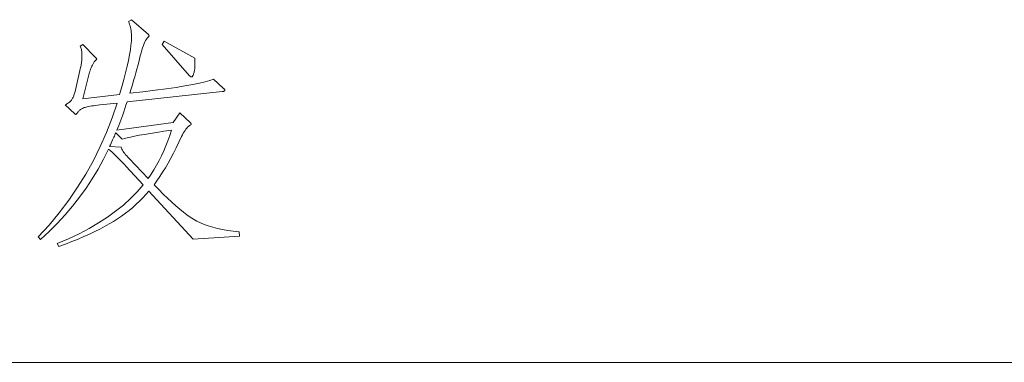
# Model space of a CAD drawing. Extents: x 0 to 1189, y 0 to 841.
# Tile 109 of 129: x 1082 to 1097, y 86 to 91. Entities that reach past the tile are written whole.
import ezdxf

# ---------------------------------------------------------------- set-up
doc = ezdxf.new("R2010")
doc.units = 0

msp = doc.modelspace()

# ---------------------------------------------------------------- linework, layer by layer
at = {"color": 7, "lineweight": 13}
msp.add_line((1169, 86), (989, 86), dxfattribs=at)
for points in [[(1085.516, 87.841), (1084.84, 87.8), (1084.195, 88.501), (1084.151, 88.451), (1084.106, 88.402), (1084.059, 88.354), (1084.011, 88.308), (1083.96, 88.263), (1083.908, 88.22), (1083.853, 88.177), (1083.797, 88.136), (1083.739, 88.097), (1083.679, 88.058), (1083.617, 88.021), (1083.55, 87.983), (1083.48, 87.946), (1083.406, 87.909), (1083.329, 87.872), (1083.247, 87.836), (1083.162, 87.8), (1083.073, 87.764), (1082.98, 87.728), (1082.883, 87.692), (1082.859, 87.734), (1083.022, 87.804), (1083.177, 87.878), (1083.323, 87.955), (1083.461, 88.036), (1083.59, 88.12), (1083.711, 88.207), (1083.824, 88.298), (1083.928, 88.392), (1084.024, 88.49), (1084.111, 88.591), (1083.865, 88.861), (1083.839, 88.89), (1083.813, 88.917), (1083.786, 88.944), (1083.761, 88.97), (1083.735, 88.996), (1083.709, 89.021), (1083.684, 89.045), (1083.659, 89.069), (1083.633, 89.092), (1083.608, 89.115), (1083.535, 88.967), (1083.455, 88.823), (1083.37, 88.682), (1083.28, 88.545), (1083.183, 88.411), (1083.081, 88.281), (1082.974, 88.154), (1082.86, 88.03), (1082.741, 87.91), (1082.616, 87.793), (1082.581, 87.831), (1082.739, 88.005), (1082.887, 88.185), (1083.026, 88.368), (1083.155, 88.557), (1083.275, 88.75), (1083.386, 88.948), (1083.487, 89.151), (1083.578, 89.359), (1083.661, 89.571), (1083.733, 89.788), (1083.48, 89.76), (1083.447, 89.756), (1083.416, 89.753), (1083.388, 89.749), (1083.362, 89.745), (1083.338, 89.741), (1083.316, 89.737), (1083.296, 89.733), (1083.279, 89.729), (1083.264, 89.724), (1083.251, 89.72), (1083.24, 89.715), (1083.229, 89.71), (1083.218, 89.705), (1083.209, 89.699), (1083.2, 89.694), (1083.191, 89.687), (1083.184, 89.681), (1083.177, 89.674), (1083.17, 89.667), (1083.164, 89.659), (1083.159, 89.652), (1083.154, 89.646), (1083.15, 89.64), (1083.145, 89.635), (1083.142, 89.631), (1083.138, 89.627), (1083.136, 89.625), (1083.133, 89.623), (1083.131, 89.621), (1083.13, 89.621), (1083.128, 89.621), (1083.127, 89.621), (1083.125, 89.622), (1083.124, 89.622), (1083.123, 89.623), (1083.121, 89.624), (1083.12, 89.624), (1083.118, 89.626), (1083.117, 89.627), (1083.116, 89.628), (1082.974, 89.76), (1082.987, 89.767), (1083, 89.774), (1083.011, 89.781), (1083.023, 89.789), (1083.033, 89.797), (1083.042, 89.805), (1083.051, 89.813), (1083.059, 89.821), (1083.066, 89.829), (1083.072, 89.838), (1083.078, 89.847), (1083.084, 89.857), (1083.089, 89.867), (1083.094, 89.878), (1083.099, 89.89), (1083.103, 89.902), (1083.108, 89.915), (1083.112, 89.928), (1083.116, 89.943), (1083.119, 89.958), (1083.199, 90.305), (1083.203, 90.321), (1083.206, 90.338), (1083.21, 90.355), (1083.212, 90.372), (1083.215, 90.389), (1083.216, 90.406), (1083.218, 90.423), (1083.219, 90.44), (1083.22, 90.457), (1083.22, 90.474), (1083.219, 90.492), (1083.219, 90.508), (1083.218, 90.524), (1083.216, 90.539), (1083.214, 90.554), (1083.211, 90.569), (1083.208, 90.582), (1083.204, 90.595), (1083.2, 90.608), (1083.195, 90.62), (1083.23, 90.644), (1083.414, 90.457), (1083.418, 90.453), (1083.422, 90.449), (1083.425, 90.446), (1083.427, 90.443), (1083.43, 90.44), (1083.432, 90.437), (1083.433, 90.435), (1083.434, 90.433), (1083.435, 90.431), (1083.435, 90.429), (1083.435, 90.428), (1083.434, 90.426), (1083.433, 90.425), (1083.432, 90.423), (1083.431, 90.422), (1083.429, 90.42), (1083.427, 90.418), (1083.425, 90.416), (1083.422, 90.414), (1083.419, 90.412), (1083.416, 90.409), (1083.412, 90.406), (1083.408, 90.401), (1083.404, 90.395), (1083.4, 90.389), (1083.395, 90.381), (1083.39, 90.372), (1083.384, 90.362), (1083.379, 90.351), (1083.372, 90.339), (1083.366, 90.327), (1083.361, 90.315), (1083.356, 90.304), (1083.351, 90.293), (1083.346, 90.283), (1083.342, 90.273), (1083.339, 90.264), (1083.336, 90.255), (1083.333, 90.246), (1083.331, 90.239), (1083.234, 89.85), (1083.768, 89.912), (1083.801, 90.025), (1083.83, 90.131), (1083.856, 90.231), (1083.879, 90.324), (1083.898, 90.41), (1083.914, 90.49), (1083.926, 90.564), (1083.934, 90.631), (1083.94, 90.691), (1083.941, 90.745), (1083.941, 90.771), (1083.94, 90.797), (1083.938, 90.821), (1083.935, 90.846), (1083.931, 90.869), (1083.926, 90.892), (1083.921, 90.914), (1083.915, 90.936), (1083.908, 90.957), (1083.9, 90.978), (1083.941, 91.005), (1084.188, 90.787), (1084.19, 90.785), (1084.191, 90.784), (1084.193, 90.782), (1084.194, 90.781), (1084.195, 90.779), (1084.196, 90.777), (1084.197, 90.775), (1084.198, 90.773), (1084.198, 90.771), (1084.198, 90.769), (1084.198, 90.767), (1084.197, 90.765), (1084.197, 90.763), (1084.195, 90.76), (1084.194, 90.758), (1084.192, 90.756), (1084.19, 90.753), (1084.187, 90.75), (1084.184, 90.748), (1084.181, 90.745), (1084.17, 90.734), (1084.159, 90.72), (1084.148, 90.702), (1084.137, 90.68), (1084.126, 90.655), (1084.115, 90.627), (1084.104, 90.594), (1084.093, 90.559), (1084.082, 90.519), (1084.071, 90.476), (1084.06, 90.43), (1084.048, 90.383), (1084.035, 90.333), (1084.021, 90.281), (1084.006, 90.228), (1083.99, 90.172), (1083.973, 90.115), (1083.955, 90.055), (1083.937, 89.993), (1083.917, 89.93), (1084.109, 89.952), (1084.286, 89.974), (1084.447, 89.995), (1084.592, 90.016), (1084.722, 90.037), (1084.836, 90.057), (1084.935, 90.077), (1085.018, 90.096), (1085.086, 90.116), (1085.138, 90.135), (1085.28, 90.006), (1085.285, 90.002), (1085.289, 89.998), (1085.293, 89.994), (1085.296, 89.991), (1085.299, 89.987), (1085.301, 89.984), (1085.302, 89.98), (1085.304, 89.977), (1085.304, 89.974), (1085.305, 89.971), (1085.304, 89.969), (1085.303, 89.966), (1085.301, 89.964), (1085.299, 89.962), (1085.295, 89.96), (1085.291, 89.959), (1085.286, 89.957), (1085.28, 89.956), (1085.274, 89.955), (1085.266, 89.954), (1083.879, 89.805), (1083.862, 89.755), (1083.846, 89.707), (1083.83, 89.661), (1083.815, 89.617), (1083.8, 89.575), (1083.785, 89.535), (1083.771, 89.496), (1083.757, 89.46), (1083.743, 89.425), (1083.73, 89.392), (1084.548, 89.503), (1084.646, 89.645), (1084.805, 89.496), (1084.806, 89.495), (1084.808, 89.493), (1084.809, 89.492), (1084.81, 89.49), (1084.81, 89.489), (1084.811, 89.487), (1084.811, 89.486), (1084.812, 89.484), (1084.812, 89.482), (1084.812, 89.481), (1084.812, 89.479), (1084.812, 89.477), (1084.811, 89.476), (1084.81, 89.474), (1084.809, 89.472), (1084.807, 89.471), (1084.805, 89.469), (1084.803, 89.468), (1084.801, 89.466), (1084.798, 89.465), (1084.786, 89.457), (1084.773, 89.447), (1084.761, 89.435), (1084.748, 89.422), (1084.736, 89.406), (1084.723, 89.388), (1084.711, 89.369), (1084.698, 89.347), (1084.686, 89.324), (1084.673, 89.298), (1084.635, 89.215), (1084.596, 89.135), (1084.557, 89.057), (1084.517, 88.983), (1084.477, 88.911), (1084.437, 88.842), (1084.396, 88.776), (1084.355, 88.712), (1084.313, 88.652), (1084.271, 88.594), (1084.339, 88.524), (1084.405, 88.457), (1084.468, 88.396), (1084.53, 88.339), (1084.588, 88.286), (1084.645, 88.238), (1084.699, 88.194), (1084.75, 88.155), (1084.8, 88.12), (1084.847, 88.09), (1084.895, 88.062), (1084.947, 88.037), (1085.003, 88.014), (1085.063, 87.992), (1085.128, 87.973), (1085.196, 87.955), (1085.269, 87.94), (1085.346, 87.926), (1085.427, 87.914), (1085.513, 87.904)], [(1084.864, 90.443), (1084.865, 90.434), (1084.865, 90.425), (1084.866, 90.415), (1084.866, 90.405), (1084.867, 90.395), (1084.867, 90.385), (1084.867, 90.374), (1084.867, 90.363), (1084.868, 90.352), (1084.868, 90.341), (1084.867, 90.329), (1084.867, 90.318), (1084.866, 90.307), (1084.865, 90.295), (1084.864, 90.284), (1084.862, 90.272), (1084.86, 90.261), (1084.858, 90.249), (1084.855, 90.238), (1084.852, 90.226), (1084.849, 90.216), (1084.846, 90.206), (1084.843, 90.197), (1084.839, 90.19), (1084.836, 90.184), (1084.833, 90.178), (1084.83, 90.174), (1084.827, 90.172), (1084.824, 90.17), (1084.821, 90.169), (1084.818, 90.169), (1084.814, 90.17), (1084.811, 90.171), (1084.808, 90.172), (1084.805, 90.174), (1084.801, 90.175), (1084.798, 90.178), (1084.795, 90.18), (1084.791, 90.183), (1084.788, 90.187), (1084.389, 90.644), (1084.417, 90.69)], [(1084.524, 89.392), (1084.413, 89.375), (1084.31, 89.359), (1084.216, 89.344), (1084.131, 89.329), (1084.055, 89.316), (1083.988, 89.303), (1083.929, 89.291), (1083.879, 89.28), (1083.838, 89.27), (1083.806, 89.26), (1083.712, 89.351), (1083.706, 89.337), (1083.7, 89.322), (1083.693, 89.305), (1083.685, 89.287), (1083.676, 89.268), (1083.667, 89.248), (1083.656, 89.226), (1083.646, 89.203), (1083.634, 89.178), (1083.622, 89.153), (1083.792, 89.142), (1083.797, 89.128), (1083.803, 89.114), (1083.811, 89.098), (1083.82, 89.082), (1083.831, 89.066), (1083.843, 89.049), (1083.857, 89.032), (1083.872, 89.014), (1083.889, 88.995), (1083.907, 88.976), (1084.184, 88.684), (1084.228, 88.748), (1084.269, 88.813), (1084.308, 88.879), (1084.345, 88.948), (1084.38, 89.017), (1084.413, 89.089), (1084.444, 89.162), (1084.473, 89.237), (1084.5, 89.314)]]:
    msp.add_lwpolyline(points, close=True, dxfattribs=at)

doc.saveas('drawing.dxf')
